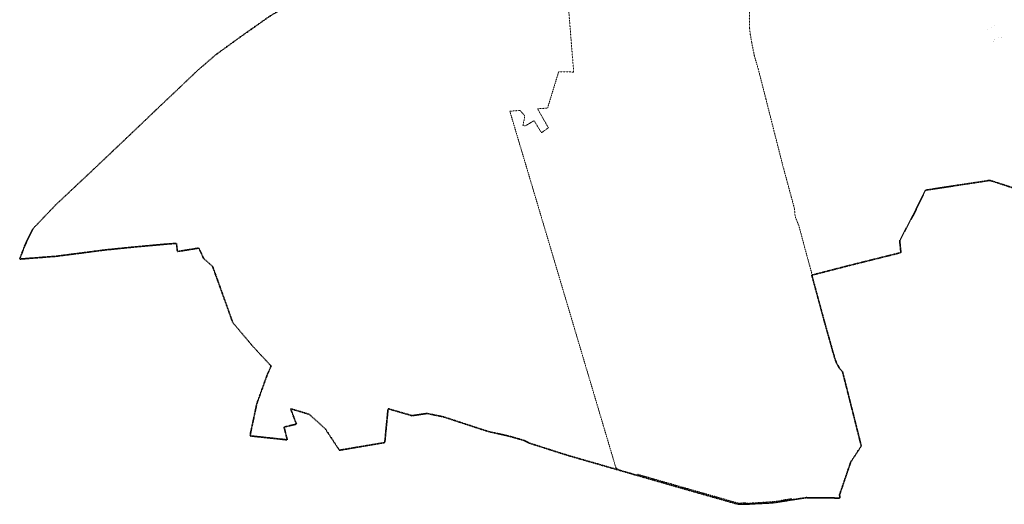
# Model space of a CAD drawing. Header units: metres. Extents: x 8440716 to 8446743, y 5883760 to 5887966.
# Tile 1 of 256: x 8440716 to 8444007, y 5883760 to 5885380. Entities that reach past the tile are written whole.
import ezdxf

# ---------------------------------------------------------------- set-up
doc = ezdxf.new("R2010")
doc.units = ezdxf.units.M
doc.header["$MEASUREMENT"] = 0
doc.linetypes.add('0.5_0.5', pattern=[1, 0.5, -0.5])
doc.linetypes.add('1.5_1.0', pattern=[2.5, 1.5, -1])
doc.layers.get('0').update_dxf_attribs({"color": 250, "linetype": 'CONTINUOUS', "lineweight": 5})
for name, color, linetype in [('216-obręb ewidencyjny', 253, 'CONTINUOUS'), ('218-kontur użytku gruntowego', 253, 'CONTINUOUS'), ('gaPoziome', 7, 'CONTINUOUS')]:
    doc.layers.add(name, color=color, linetype=linetype)

# ---------------------------------------------------------------- blocks, each defined once
blk = doc.blocks.new('*U77')
at = {"linetype": 'Continuous', "lineweight": 0}
h = blk.add_hatch(color=0, dxfattribs=at)
edge = h.paths.add_edge_path()
edge.add_line((-0.1, 0.6), (-0.1, 0.8))
edge.add_arc((0, 0.4), 0.4, 112.1577, 337.5818)
edge.add_line((0.4, 0.2), (0.3, 0.4))
edge.add_ellipse((0, 0.4), major_axis=(-0.3, 0), ratio=0.940017, start_angle=298.9689, end_angle=541.2309, ccw=False)
h.paths.add_polyline_path([(-0.1, 0.5), (0.3, 0.5), (0.5, 0.1), (0.7, 0.2), (0.7, 0.3), (0.6, 0.2), (0.4, 0.6), (0, 0.6), (0, 0.7), (0.3, 0.7), (0.3, 0.8), (0, 0.8, 0.004052), (0, 0.8), (0, 1.1, 4.041865), (-0.1, 1.1)])
blk = doc.blocks.new('*U550')
at = {"linetype": 'Continuous', "lineweight": 0}
h = blk.add_hatch(color=0, dxfattribs=at)
edge = h.paths.add_edge_path()
edge.add_line((-0.1, 0.6), (-0.1, 0.8))
edge.add_arc((0, 0.4), 0.4, 112.1577, 337.5818)
edge.add_line((0.4, 0.2), (0.3, 0.4))
edge.add_ellipse((0, 0.4), major_axis=(-0.3, 0), ratio=0.940017, start_angle=298.9689, end_angle=541.2309, ccw=False)
h.paths.add_polyline_path([(-0.1, 0.5), (0.3, 0.5), (0.5, 0.1), (0.7, 0.2), (0.7, 0.3), (0.6, 0.2), (0.4, 0.6), (0, 0.6), (0, 0.7), (0.3, 0.7), (0.3, 0.8), (0, 0.8, 0.004052), (0, 0.8), (0, 1.1, 4.041865), (-0.1, 1.1)])
blk = doc.blocks.new('*U551')
at = {"linetype": 'Continuous', "lineweight": 0}
h = blk.add_hatch(color=0, dxfattribs=at)
edge = h.paths.add_edge_path()
edge.add_line((-0.1, 0.6), (-0.1, 0.8))
edge.add_arc((0, 0.4), 0.4, 112.1577, 337.5818)
edge.add_line((0.4, 0.2), (0.3, 0.4))
edge.add_ellipse((0, 0.4), major_axis=(-0.3, 0), ratio=0.940017, start_angle=298.9689, end_angle=541.2309, ccw=False)
h.paths.add_polyline_path([(-0.1, 0.5), (0.3, 0.5), (0.5, 0.1), (0.7, 0.2), (0.7, 0.3), (0.6, 0.2), (0.4, 0.6), (0, 0.6), (0, 0.7), (0.3, 0.7), (0.3, 0.8), (0, 0.8, 0.004052), (0, 0.8), (0, 1.1, 4.041865), (-0.1, 1.1)])

msp = doc.modelspace()

# ---------------------------------------------------------------- linework, layer by layer
at = {"layer": '216-obręb ewidencyjny', "color": 253, "linetype": '1.5_1.0', "lineweight": 35, "flags": 128}
msp.add_lwpolyline([(8441028.68, 5884942.11), (8440936.55, 5884855.07), (8440835.74, 5884760.41), (8440829.11, 5884753.45), (8440759.84, 5884680.64), (8440733.61, 5884626.88), (8440715.78, 5884579.58), (8440720.22, 5884579.92), (8440723.56, 5884580.18), (8440749.71, 5884582.2), (8440769.68, 5884583.75), (8440788.74, 5884585.22), (8440807.81, 5884586.7), (8440826.87, 5884588.17), (8440838, 5884589.03), (8440845.81, 5884590.04), (8440864.66, 5884592.49), (8440883.5, 5884594.94), (8440902.34, 5884597.38), (8440921.17, 5884599.82), (8440940.01, 5884602.27), (8440959.85, 5884604.84), (8440974.54, 5884606.75), (8440996.68, 5884609.62), (8441002.58, 5884610.39), (8441011.53, 5884611.28), (8441095.15, 5884619.64), (8441155.22, 5884625.15), (8441192.9, 5884628.61), (8441220.79, 5884630.81), (8441231.88, 5884631.68), (8441239.78, 5884632.3), (8441239.92, 5884631.14), (8441240.54, 5884625.8), (8441242.98, 5884604.95), (8441279.92, 5884610.9), (8441280.84, 5884611.05), (8441314.62, 5884616.49), (8441324.35, 5884594.98), (8441326.25, 5884590.79), (8441330.28, 5884581.88), (8441360.83, 5884554.56), (8441428.01, 5884367.38), (8441495.06, 5884287.83), (8441556.05, 5884222.31), (8441542.97, 5884192.3), (8441508.41, 5884096.75), (8441487.17, 5883996.98), (8441486.34, 5883988.56), (8441610.2, 5883975.46), (8441607.65, 5883985.59), (8441604.3, 5883998.91), (8441599.43, 5884018.26), (8441632.41, 5884025.94), (8441633.4, 5884026.17), (8441637.3, 5884027.08), (8441640.65, 5884027.86), (8441636.48, 5884039.05), (8441625.77, 5884067.77), (8441621.34, 5884079.64), (8441684.08, 5884060.44), (8441736.89, 5884012.71), (8441784.29, 5883940.74), (8441936, 5883966.35), (8441937.31, 5883979.75), (8441945.67, 5884065.59), (8441947.03, 5884079.59), (8441966.25, 5884073.96), (8441969.58, 5884072.98), (8442016.64, 5884059.32), (8442027.43, 5884056.19), (8442065.18, 5884061.92), (8442076.73, 5884063.68), (8442130.64, 5884052.67), (8442131.42, 5884052.51), (8442179.65, 5884036.73), (8442282.16, 5884003.2), (8442345.46, 5883989.35), (8442347.7, 5883988.72), (8442364.7, 5883983.93), (8442399.77, 5883974.05), (8442419.01, 5883964.6), (8442545.15, 5883924.23), (8442710.04, 5883876.74), (8442716.11, 5883874.99), (8442780.8, 5883856.36), (8442917.62, 5883816.95), (8443113.85, 5883761.08), (8443134.79, 5883760), (8443232.58, 5883764.93), (8443292.03, 5883774.1), (8443344.73, 5883782.22), (8443456.51, 5883780.87), (8443456.38, 5883792.68), (8443461.85, 5883808.72), (8443470.28, 5883833.44), (8443478.75, 5883858.3), (8443488.12, 5883885.77), (8443493.5, 5883901.54), (8443505.64, 5883919.91), (8443528.63, 5883954.76), (8443527.04, 5883961.12), (8443507.14, 5884040.72), (8443505.36, 5884048.02), (8443501.67, 5884062.4), (8443498.93, 5884073.31), (8443496.14, 5884084.21), (8443489.63, 5884109.89), (8443484.71, 5884129.28), (8443482.73, 5884137.13), (8443479.8, 5884148.67), (8443474.63, 5884169.03), (8443466.05, 5884202.95), (8443454.97, 5884215.77), (8443446.26, 5884232.17), (8443440.59, 5884245.75), (8443406.03, 5884368.15), (8443363.23, 5884525.93), (8443364.73, 5884526.31), (8443378.75, 5884529.91), (8443379.7, 5884530.16), (8443382.59, 5884530.9), (8443427.77, 5884542.54), (8443476.19, 5884555.02), (8443493.36, 5884559.44), (8443495.57, 5884559.99), (8443514.96, 5884564.82), (8443534.38, 5884569.65), (8443553.79, 5884574.49), (8443573.19, 5884579.32), (8443592.59, 5884584.15), (8443612, 5884588.99), (8443631.41, 5884593.82), (8443661.1, 5884601.22), (8443657.61, 5884636.41), (8443657.11, 5884641.55), (8443700.28, 5884722.58), (8443704.65, 5884730.83), (8443743.14, 5884809.91), (8443958.52, 5884842.73), (8443968.6, 5884839.47), (8444087.7, 5884800.92), (8444094.49, 5884798.76), (8444173.09, 5884773.59), (8444277.17, 5884741.47), (8444285.26, 5884738.96), (8444369.03, 5884662.82), (8444437.67, 5884600.52), (8444448.56, 5884590.64), (8444464.16, 5884576.48), (8444483.23, 5884555.16), (8444521.08, 5884512.65), (8444544.83, 5884486), (8444555.93, 5884473.87), (8444599.28, 5884484.9), (8444623.89, 5884491.2), (8444649.59, 5884497.78), (8444664.09, 5884501.46), (8444704.06, 5884511.86), (8444750.05, 5884523.67), (8444778.18, 5884530.8), (8444804.48, 5884537.56), (8444826.71, 5884543.14), (8444891.49, 5884559.38), (8444910.44, 5884564.13), (8444929.36, 5884568.87), (8444948.71, 5884573.72), (8444981.13, 5884581.99), (8445005.56, 5884588.21), (8445049.21, 5884599.39), (8445068.65, 5884604.35), (8445088.27, 5884609.36), (8445104.56, 5884613.52), (8445143.68, 5884623.49), (8445188.31, 5884435.34), (8445200.2, 5884384.42), (8445201.1, 5884380.52), (8445223.68, 5884284.14), (8445279.72, 5884034.28), (8445288.61, 5884032.83), (8445310.4, 5884029.25), (8445334.3, 5884025.31), (8445386.87, 5884016.56), (8445420.48, 5884011.12), (8445429.73, 5884009.58), (8445590.41, 5883982.64), (8445763.22, 5883953.28), (8445860.16, 5883980.34), (8445876.05, 5883984.78), (8445975.91, 5884012.7), (8446103.53, 5884048.64), (8446114.66, 5884011.73), (8446119.79, 5883994.67), (8446129.21, 5883963.28), (8446149.3, 5883900.84), (8446182.3, 5883908.52), (8446206.67, 5883914.19), (8446231.03, 5883919.84), (8446255.38, 5883925.5), (8446265.28, 5883927.78), (8446279.4, 5883932.44), (8446314.61, 5883944.02), (8446349.68, 5883955.55), (8446376.38, 5883962.94), (8446407.97, 5883971.67), (8446433.47, 5883978.76), (8446441.7, 5883980.99), (8446473.14, 5883989.68), (8446476.85, 5883990.71), (8446505.92, 5883998.77), (8446515.52, 5884073.32), (8446516.99, 5884084.72), (8446517.79, 5884090.97), (8446518.87, 5884099.39), (8446523.99, 5884139.2), (8446524.8, 5884145.5), (8446526.34, 5884157.39), (8446529.23, 5884179.94), (8446532.2, 5884203), (8446532.55, 5884205.79), (8446535.23, 5884226.24), (8446538.3, 5884249.61), (8446541.24, 5884271.91), (8446544.5, 5884296.69), (8446547.62, 5884320.49), (8446550.62, 5884343.29), (8446552.77, 5884359.65), (8446556.45, 5884387.91), (8446562.64, 5884435.52), (8446564.83, 5884452.37), (8446567.02, 5884469.22), (8446567.99, 5884476.67), (8446568.96, 5884484.1), (8446579.73, 5884566.9), (8446586.22, 5884616.78), (8446592.53, 5884665.37), (8446596.2, 5884693.54), (8446600.09, 5884723.49), (8446603.32, 5884748.28), (8446606.31, 5884771.29), (8446611.29, 5884810.26), (8446612.81, 5884822.17), (8446620.23, 5884880.06), (8446623.66, 5884906.82), (8446627.01, 5884933.1), (8446632.08, 5884972.77), (8446635.86, 5885002.32), (8446639.44, 5885030.27), (8446643.06, 5885058.52), (8446644.85, 5885072.45), (8446645.84, 5885080.23), (8446646.76, 5885087.07), (8446648.76, 5885101.98), (8446650.75, 5885116.89), (8446650.88, 5885117.88), (8446654.86, 5885147.6), (8446655.6, 5885153.17), (8446658.57, 5885175.34), (8446662.55, 5885205.07), (8446666.66, 5885235.78), (8446670.05, 5885261.05), (8446670.57, 5885265.01), (8446674.48, 5885294.23), (8446678.43, 5885323.76), (8446681.8, 5885348.98), (8446682.41, 5885353.43), (8446682.81, 5885356.4), (8446686.5, 5885383.63), (8446690.69, 5885414.62), (8446695.22, 5885447.96), (8446699.44, 5885479.04), (8446700.64, 5885487.94), (8446702.23, 5885499.62), (8446704.98, 5885519.91), (8446705.39, 5885522.88), (8446707.53, 5885540.15), (8446709.49, 5885556.02), (8446710.79, 5885566.44), (8446711.83, 5885574.88), (8446714.24, 5885594.23), (8446719.69, 5885638.29), (8446722.32, 5885659.42), (8446724.72, 5885678.77), (8446726.85, 5885695.98), (8446729.85, 5885720.15), (8446731.28, 5885731.26), (8446733.68, 5885749.91), (8446734.82, 5885758.85), (8446740.63, 5885803.98), (8446741.64, 5885811.92), (8446742.8, 5885820.84), (8446743.18, 5885823.82), (8446730.16, 5885825.91), (8446719.59, 5885827.37), (8446661.89, 5885835.35), (8446473.81, 5885862.76), (8446246.21, 5885895.38), (8446094.96, 5885917.06), (8446094.14, 5885917.22), (8446083.87, 5885918.65), (8446018.04, 5885926.53), (8446003.63, 5885928.33), (8445909.32, 5885941.79), (8445870.11, 5885942.51), (8445807.67, 5885939.24), (8445797.24, 5885937.4), (8445780.19, 5885934.62), (8445765.52, 5885930.82), (8445759.53, 5885929.53), (8445753.22, 5885928.56), (8445740.07, 5885927.9), (8445671.79, 5885927.73), (8445672.77, 5885884.72), (8445687.11, 5885852.56), (8445663.54, 5885812.87), (8445649.34, 5885770.13), (8445648.19, 5885755.08), (8445618.62, 5885746.37), (8445617.56, 5885745.93), (8445598.35, 5885738.11), (8445581.53, 5885779.43), (8445572.53, 5885801.51), (8445468.36, 5886057.26), (8445422.33, 5886170.27), (8445408.16, 5886205.05), (8445392.83, 5886242.67), (8445355.19, 5886335.07), (8445267.72, 5886537.24), (8445190.71, 5886720.94), (8445166.82, 5886774.99), (8445155.07, 5886801.58), (8445130.81, 5886856.45), (8445109.96, 5886903.64), (8445000.35, 5887152.08), (8444991.51, 5887172.1), (8444987.45, 5887181.31), (8444978.77, 5887176.77), (8444798.8, 5887082.65), (8444667.01, 5887010.48), (8444649.47, 5887001.59), (8444619.87, 5886986.56), (8444567.96, 5886957.72), (8444448.7, 5886891.38), (8444331.08, 5886828.15), (8444272.27, 5886795.57), (8444098.44, 5886700.08), (8444057.69, 5886678.19), (8444045.24, 5886666.78), (8444031.54, 5886654.2), (8444007.49, 5886641.31), (8443998.67, 5886636.59), (8443934.14, 5886602.03), (8443933.67, 5886602.83), (8443930.35, 5886608.46), (8443923, 5886604.88), (8443744.99, 5886508.83), (8443609.15, 5886431.39), (8443569.75, 5886408.94), (8443549.1, 5886398.04), (8443529.64, 5886387.78), (8443384.37, 5886311.11), (8443368.45, 5886302.71), (8443364.17, 5886300.45), (8443271.59, 5886249.99), (8443182.74, 5886199.89), (8443169.27, 5886192.91), (8442963.51, 5886079.91), (8442952.1, 5886073.66), (8442656.69, 5885912.36), (8442529.19, 5885839.4), (8442445.17, 5885791.33), (8442187.63, 5885653.65), (8442143.12, 5885639.52), (8442086.58, 5885626.49), (8442017.94, 5885621.06), (8441871.31, 5885594.15), (8441830.41, 5885586.65), (8441783.93, 5885558.26), (8441760.96, 5885541.06), (8441743.71, 5885528.15), (8441703.56, 5885497.89), (8441669.45, 5885469.29), (8441628.94, 5885439.45), (8441546.15, 5885387.82), (8441534.92, 5885379.8), (8441493.78, 5885350.63), (8441453.96, 5885322.56), (8441413.59, 5885293.41), (8441372.53, 5885263.56), (8441311.43, 5885211.09), (8441298, 5885198.42), (8441237.66, 5885140.91), (8441171.03, 5885077.93), (8441132.3, 5885040.66)], close=True, dxfattribs=at)
at = {"layer": '218-kontur użytku gruntowego', "color": 3, "linetype": '0.5_0.5', "lineweight": 18, "flags": 128}
for points in [[(8442546.61, 5885463.41), (8442553.64, 5885375.86)], [(8443154.4, 5885379), (8443155.19, 5885405.88)], [(8442553.64, 5885375.86), (8442554.11, 5885369.88)], [(8442554.11, 5885369.88), (8442567.35, 5885204.82)], [(8443155.11, 5885353.94), (8443154.4, 5885379)], [(8443157.7, 5885330.66), (8443155.11, 5885353.94)], [(8443160.49, 5885314.68), (8443157.7, 5885330.66)], [(8443162.17, 5885305.08), (8443160.49, 5885314.68)], [(8443170.91, 5885260.45), (8443162.17, 5885305.08)], [(8443184.78, 5885213), (8443170.91, 5885260.45)], [(8442517.13, 5885205.6), (8442480.16, 5885084.6)], [(8442567.35, 5885204.82), (8442517.13, 5885205.6)], [(8443209.6, 5885115.71), (8443184.78, 5885213)], [(8443237.78, 5885004.77), (8443209.6, 5885115.71)], [(8442387.92, 5885076.71), (8442354.05, 5885073.82)], [(8442354.05, 5885073.82), (8442490.72, 5884614.73)], [(8442404.35, 5885058.52), (8442387.92, 5885076.71)], [(8442480.16, 5885084.6), (8442446.7, 5885081.74)], [(8442446.7, 5885081.74), (8442482.87, 5885018.57)], [(8442397.96, 5885026.59), (8442404.35, 5885058.52)], [(8442435.15, 5885042.15), (8442404.94, 5885024.51)], [(8442459.68, 5885001.85), (8442435.15, 5885042.15)], [(8442404.94, 5885024.51), (8442397.96, 5885026.59)], [(8442482.87, 5885018.57), (8442459.68, 5885001.85)], [(8443265.97, 5884893.84), (8443237.78, 5885004.77)], [(8443305.87, 5884746.28), (8443265.97, 5884893.84)], [(8443306.15, 5884730.71), (8443305.87, 5884746.28)], [(8443309.83, 5884716.03), (8443306.15, 5884730.71)], [(8443319.59, 5884692.88), (8443309.83, 5884716.03)], [(8443351.96, 5884572.42), (8443319.59, 5884692.88)], [(8442490.72, 5884614.73), (8442492.45, 5884608.91)], [(8442492.45, 5884608.91), (8442667.17, 5884020.99)], [(8443364.73, 5884526.31), (8443351.96, 5884572.42)], [(8443363.23, 5884525.93), (8443364.73, 5884526.31)], [(8443406.03, 5884368.15), (8443363.23, 5884525.93)], [(8443440.59, 5884245.75), (8443406.03, 5884368.15)], [(8443446.26, 5884232.17), (8443440.59, 5884245.75)], [(8443454.97, 5884215.77), (8443446.26, 5884232.17)], [(8443466.05, 5884202.95), (8443454.97, 5884215.77)], [(8443474.63, 5884169.03), (8443466.05, 5884202.95)], [(8443479.8, 5884148.67), (8443474.63, 5884169.03)], [(8443482.73, 5884137.13), (8443479.8, 5884148.67)], [(8443484.71, 5884129.28), (8443482.73, 5884137.13)], [(8443489.63, 5884109.89), (8443484.71, 5884129.28)], [(8443496.14, 5884084.21), (8443489.63, 5884109.89)], [(8443498.93, 5884073.31), (8443496.14, 5884084.21)], [(8443501.67, 5884062.4), (8443498.93, 5884073.31)], [(8443505.36, 5884048.02), (8443501.67, 5884062.4)], [(8442667.17, 5884020.99), (8442668.32, 5884017.12)], [(8443507.14, 5884040.72), (8443505.36, 5884048.02)], [(8443527.04, 5883961.12), (8443507.14, 5884040.72)], [(8442668.32, 5884017.12), (8442708.82, 5883880.86)], [(8443505.64, 5883919.91), (8443528.63, 5883954.76)], [(8443528.63, 5883954.76), (8443527.04, 5883961.12)], [(8443493.5, 5883901.54), (8443505.64, 5883919.91)], [(8443488.12, 5883885.77), (8443493.5, 5883901.54)], [(8442708.82, 5883880.86), (8442715.92, 5883878.95)], [(8442715.92, 5883878.95), (8442716.11, 5883874.99)], [(8442716.11, 5883874.99), (8442780.8, 5883856.36)], [(8442780.8, 5883856.36), (8442782.09, 5883860.42)], [(8442782.09, 5883860.42), (8442823.11, 5883848.29)], [(8443470.28, 5883833.44), (8443478.75, 5883858.3)], [(8443478.75, 5883858.3), (8443488.12, 5883885.77)], [(8442823.11, 5883848.29), (8442885.51, 5883830.27)], [(8442885.51, 5883830.27), (8442891.83, 5883828.81)], [(8442891.83, 5883828.81), (8442908.5, 5883823.52)], [(8442908.5, 5883823.52), (8442948.72, 5883812.2)], [(8443461.85, 5883808.72), (8443470.28, 5883833.44)], [(8442948.72, 5883812.2), (8442991.21, 5883800.06)], [(8442991.21, 5883800.06), (8443058.62, 5883780.9)], [(8443456.38, 5883792.68), (8443461.85, 5883808.72)], [(8443456.51, 5883780.87), (8443456.38, 5883792.68)], [(8443058.62, 5883780.9), (8443066.01, 5883778.87)], [(8443066.01, 5883778.87), (8443089.16, 5883771.94)], [(8443089.16, 5883771.94), (8443117.13, 5883764.19)], [(8443117.13, 5883764.19), (8443127.92, 5883763.78)], [(8443127.92, 5883763.78), (8443128.6, 5883765.32)], [(8443128.6, 5883765.32), (8443133.37, 5883764.88)], [(8443133.37, 5883764.88), (8443136.57, 5883764.58)], [(8443136.57, 5883764.58), (8443141.99, 5883764.8)], [(8443141.99, 5883764.8), (8443143.56, 5883763.02)], [(8443143.56, 5883763.02), (8443170.55, 5883764.91)], [(8443170.55, 5883764.91), (8443192.1, 5883766.21)], [(8443192.1, 5883766.21), (8443216.43, 5883768.01)], [(8443216.43, 5883768.01), (8443232.8, 5883768.96)], [(8443232.8, 5883768.96), (8443253.41, 5883771.74)], [(8443253.41, 5883771.74), (8443271.53, 5883774.78)], [(8443271.53, 5883774.78), (8443274.71, 5883775.7)], [(8443274.71, 5883775.7), (8443288.34, 5883777.52)], [(8443288.34, 5883777.52), (8443296.21, 5883778.39)], [(8443292.03, 5883774.1), (8443344.73, 5883782.22)], [(8443296.21, 5883778.39), (8443292.03, 5883774.1)], [(8443344.73, 5883782.22), (8443456.51, 5883780.87)]]:
    msp.add_lwpolyline(points, dxfattribs=at)

# ---------------------------------------------------------------- block references
at = {"layer": 'gaPoziome', "color": 0, "linetype": 'ByBlock', "lineweight": 30, "yscale": 2, "zscale": 2}
for name, p, xscale, rotation in [('*U77', (8443947.805, 5885345.496), 2, 298.9328948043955), ('*U550', (8443947.805, 5885345.496), 2, 298.9328948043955), ('*U551', (8443947.805, 5885345.496), 2, 298.9328948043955), ('*U77', (8443961.371, 5885352.993), 2, 298.9328948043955), ('*U550', (8443961.371, 5885352.993), 2, 298.9328948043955), ('*U551', (8443961.371, 5885352.993), 2, 298.9328948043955), ('*U77', (8443965.777, 5885360.992), -2, 118.9328947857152), ('*U550', (8443965.777, 5885360.992), -2, 118.9328947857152), ('*U551', (8443965.777, 5885360.992), -2, 118.9328947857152), ('*U77', (8443973.691, 5885359.853), 2, 298.9328948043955), ('*U550', (8443973.691, 5885359.853), 2, 298.9328948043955), ('*U551', (8443973.691, 5885359.853), 2, 298.9328948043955), ('*U77', (8443969.572, 5885306.111), 2, 298.9328948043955), ('*U550', (8443969.572, 5885306.111), 2, 298.9328948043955), ('*U551', (8443969.572, 5885306.111), 2, 298.9328948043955), ('*U77', (8443974.022, 5885314.106), -2, 118.9328947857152), ('*U550', (8443974.022, 5885314.106), -2, 118.9328947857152), ('*U551', (8443974.022, 5885314.106), -2, 118.9328947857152), ('*U77', (8443986.666, 5885321.276), -2, 118.9328947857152), ('*U550', (8443986.666, 5885321.276), -2, 118.9328947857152), ('*U551', (8443986.666, 5885321.276), -2, 118.9328947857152), ('*U77', (8443995.62, 5885320.372), 2, 298.9328948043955), ('*U550', (8443995.62, 5885320.372), 2, 298.9328948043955), ('*U551', (8443995.62, 5885320.372), 2, 298.9328948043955)]:
    msp.add_blockref(name, p, dxfattribs=dict(at, xscale=xscale, rotation=rotation))

doc.saveas('drawing.dxf')
